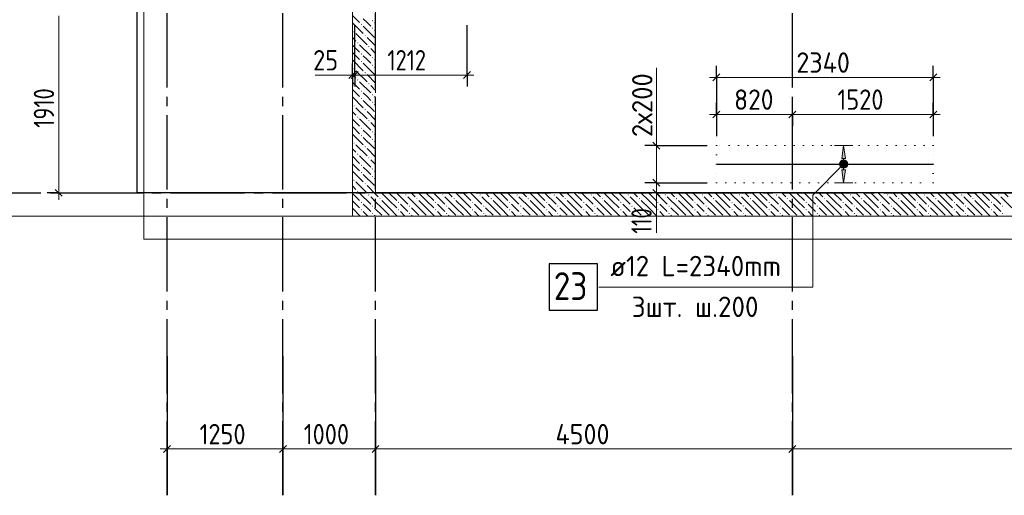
# Model space of a CAD drawing. Header units: millimetres. Extents: x 0 to 59400, y 0 to 42000.
# Tile 3 of 28: x 5472 to 16099, y 16519 to 21650. Entities that reach past the tile are written whole.
import ezdxf

# ---------------------------------------------------------------- set-up
doc = ezdxf.new("R2010")
doc.units = ezdxf.units.MM
for name, pattern in [('______2', [270, 200, -70]), ('______5', [1100, 800, -100, 100, -100]), ('______9', [100, 0, -100])]:
    doc.linetypes.add(name, pattern=pattern)
for name, color, linetype, lineweight in [('Standard', 7, 'Continuous', 25), ('ДОП Верх по Х', 7, 'Continuous', 18), ('ЖБ Перекрытие верхний уровень_1', 7, 'Continuous', 18), ('Позиционная метка номер позиции', 7, 'Continuous', 13), ('Примечания', 7, 'Continuous', 13), ('Размерная линия_ общее', 7, 'Continuous', 13)]:
    doc.layers.add(name, color=color, linetype=linetype, lineweight=lineweight)
doc.layers.add('ЖБ Стена верхний уровень', color=7, linetype='______2', lineweight=13, true_color=0x656565)
doc.layers.add('Оси', color=7, linetype='______5', lineweight=13, true_color=0x656565)
doc.styles.add('ISOCPEUR', font='txt')

msp = doc.modelspace()

# ---------------------------------------------------------------- hatches: boundary and pattern name
at = {"layer": 'ДОП Верх по Х', "linetype": 'Continuous', "lineweight": 13, "transparency": 33554687}
msp.add_hatch(color=7, dxfattribs=at).paths.add_polyline_path([(14385, 20152), (14365, 20292), (14345, 20152)])
msp.add_hatch(color=7, dxfattribs=at).paths.add_polyline_path([(14385, 20032), (14365, 19892), (14345, 20032)], flags=16)
at = {"layer": 'ЖБ Стена верхний уровень', "linetype": 'Continuous', "lineweight": 18, "transparency": 33554687}
for points in [[(9154, 21600), (9161, 21606), (9167, 21600), (9161, 21593)], [(9274, 21640), (9281, 21646), (9287, 21640), (9281, 21633)], [(9074, 21520), (9081, 21526), (9087, 21520), (9081, 21513)], [(9194, 21480), (9201, 21486), (9207, 21480), (9201, 21473)], [(9274, 21560), (9281, 21566), (9287, 21560), (9281, 21553)], [(9114, 21400), (9121, 21406), (9127, 21400), (9121, 21393)], [(9234, 21360), (9241, 21366), (9247, 21360), (9241, 21353)], [(9154, 21280), (9161, 21286), (9167, 21280), (9161, 21273)], [(9154, 21200), (9161, 21206), (9167, 21200), (9161, 21193)], [(9274, 21240), (9281, 21246), (9287, 21240), (9281, 21233)], [(9274, 21160), (9281, 21166), (9287, 21160), (9281, 21153)], [(9074, 21120), (9081, 21126), (9087, 21120), (9081, 21113)], [(9194, 21080), (9201, 21086), (9207, 21080), (9201, 21073)], [(9114, 21000), (9121, 21006), (9127, 21000), (9121, 20993)], [(9234, 20960), (9241, 20966), (9247, 20960), (9241, 20953)], [(9154, 20880), (9161, 20886), (9167, 20880), (9161, 20873)], [(9274, 20840), (9281, 20846), (9287, 20840), (9281, 20833)], [(9074, 20720), (9081, 20726), (9087, 20720), (9081, 20713)], [(9154, 20800), (9161, 20806), (9167, 20800), (9161, 20793)], [(9274, 20760), (9281, 20766), (9287, 20760), (9281, 20753)], [(9194, 20680), (9201, 20686), (9207, 20680), (9201, 20673)], [(9114, 20600), (9121, 20606), (9127, 20600), (9121, 20593)], [(9234, 20560), (9241, 20566), (9247, 20560), (9241, 20553)], [(9154, 20480), (9161, 20486), (9167, 20480), (9161, 20473)], [(9154, 20400), (9161, 20406), (9167, 20400), (9161, 20393)], [(9274, 20440), (9281, 20446), (9287, 20440), (9281, 20433)], [(9074, 20320), (9081, 20326), (9087, 20320), (9081, 20313)], [(9274, 20360), (9281, 20366), (9287, 20360), (9281, 20353)], [(9114, 20200), (9121, 20206), (9127, 20200), (9121, 20193)], [(9194, 20280), (9201, 20286), (9207, 20280), (9201, 20273)], [(9154, 20080), (9161, 20086), (9167, 20080), (9161, 20073)], [(9234, 20160), (9241, 20166), (9247, 20160), (9241, 20153)], [(9154, 20000), (9161, 20006), (9167, 20000), (9161, 19993)], [(9274, 20040), (9281, 20046), (9287, 20040), (9281, 20033)], [(9074, 19920), (9081, 19926), (9087, 19920), (9081, 19913)], [(9194, 19880), (9201, 19886), (9207, 19880), (9201, 19873)], [(9274, 19960), (9281, 19966), (9287, 19960), (9281, 19953)], [(9114, 19800), (9121, 19806), (9127, 19800), (9121, 19793)], [(9154, 19680), (9161, 19686), (9167, 19680), (9161, 19673)], [(9234, 19760), (9241, 19766), (9247, 19760), (9241, 19753)], [(9354, 19720), (9361, 19726), (9367, 19720), (9361, 19713)], [(9554, 19680), (9561, 19686), (9567, 19680), (9561, 19673)], [(9634, 19760), (9641, 19766), (9647, 19760), (9641, 19753)], [(9754, 19720), (9761, 19726), (9767, 19720), (9761, 19713)], [(9954, 19680), (9961, 19686), (9967, 19680), (9961, 19673)], [(10034, 19760), (10041, 19766), (10047, 19760), (10041, 19753)], [(10154, 19720), (10161, 19726), (10167, 19720), (10161, 19713)], [(10354, 19680), (10361, 19686), (10367, 19680), (10361, 19673)], [(10434, 19760), (10441, 19766), (10447, 19760), (10441, 19753)], [(10554, 19720), (10561, 19726), (10567, 19720), (10561, 19713)], [(10754, 19680), (10761, 19686), (10767, 19680), (10761, 19673)], [(10834, 19760), (10841, 19766), (10847, 19760), (10841, 19753)], [(10954, 19720), (10961, 19726), (10967, 19720), (10961, 19713)], [(11154, 19680), (11161, 19686), (11167, 19680), (11161, 19673)], [(11234, 19760), (11241, 19766), (11247, 19760), (11241, 19753)], [(11354, 19720), (11361, 19726), (11367, 19720), (11361, 19713)], [(11554, 19680), (11561, 19686), (11567, 19680), (11561, 19673)], [(11634, 19760), (11641, 19766), (11647, 19760), (11641, 19753)], [(11754, 19720), (11761, 19726), (11767, 19720), (11761, 19713)], [(11954, 19680), (11961, 19686), (11967, 19680), (11961, 19673)], [(12034, 19760), (12041, 19766), (12047, 19760), (12041, 19753)], [(12154, 19720), (12161, 19726), (12167, 19720), (12161, 19713)], [(12354, 19680), (12361, 19686), (12367, 19680), (12361, 19673)], [(12434, 19760), (12441, 19766), (12447, 19760), (12441, 19753)], [(12554, 19720), (12561, 19726), (12567, 19720), (12561, 19713)], [(12754, 19680), (12761, 19686), (12767, 19680), (12761, 19673)], [(12834, 19760), (12841, 19766), (12847, 19760), (12841, 19753)], [(12954, 19720), (12961, 19726), (12967, 19720), (12961, 19713)], [(13154, 19680), (13161, 19686), (13167, 19680), (13161, 19673)], [(13234, 19760), (13241, 19766), (13247, 19760), (13241, 19753)], [(13354, 19720), (13361, 19726), (13367, 19720), (13361, 19713)], [(13554, 19680), (13561, 19686), (13567, 19680), (13561, 19673)], [(13634, 19760), (13641, 19766), (13647, 19760), (13641, 19753)], [(13754, 19720), (13761, 19726), (13767, 19720), (13761, 19713)], [(13954, 19680), (13961, 19686), (13967, 19680), (13961, 19673)], [(14034, 19760), (14041, 19766), (14047, 19760), (14041, 19753)], [(14154, 19720), (14161, 19726), (14167, 19720), (14161, 19713)], [(14354, 19680), (14361, 19686), (14367, 19680), (14361, 19673)], [(14434, 19760), (14441, 19766), (14447, 19760), (14441, 19753)], [(14554, 19720), (14561, 19726), (14567, 19720), (14561, 19713)], [(14754, 19680), (14761, 19686), (14767, 19680), (14761, 19673)], [(14834, 19760), (14841, 19766), (14847, 19760), (14841, 19753)], [(14954, 19720), (14961, 19726), (14967, 19720), (14961, 19713)], [(15154, 19680), (15161, 19686), (15167, 19680), (15161, 19673)], [(15234, 19760), (15241, 19766), (15247, 19760), (15241, 19753)], [(15354, 19720), (15361, 19726), (15367, 19720), (15361, 19713)], [(15554, 19680), (15561, 19686), (15567, 19680), (15561, 19673)], [(15634, 19760), (15641, 19766), (15647, 19760), (15641, 19753)], [(15754, 19720), (15761, 19726), (15767, 19720), (15761, 19713)], [(15954, 19680), (15961, 19686), (15967, 19680), (15961, 19673)], [(16034, 19760), (16041, 19766), (16047, 19760), (16041, 19753)], [(9154, 19600), (9161, 19606), (9167, 19600), (9161, 19593)], [(9274, 19640), (9281, 19646), (9287, 19640), (9281, 19633)], [(9274, 19560), (9281, 19566), (9287, 19560), (9281, 19553)], [(9554, 19600), (9561, 19606), (9567, 19600), (9561, 19593)], [(9674, 19640), (9681, 19646), (9687, 19640), (9681, 19633)], [(9674, 19560), (9681, 19566), (9687, 19560), (9681, 19553)], [(9954, 19600), (9961, 19606), (9967, 19600), (9961, 19593)], [(10074, 19640), (10081, 19646), (10087, 19640), (10081, 19633)], [(10074, 19560), (10081, 19566), (10087, 19560), (10081, 19553)], [(10354, 19600), (10361, 19606), (10367, 19600), (10361, 19593)], [(10474, 19640), (10481, 19646), (10487, 19640), (10481, 19633)], [(10474, 19560), (10481, 19566), (10487, 19560), (10481, 19553)], [(10754, 19600), (10761, 19606), (10767, 19600), (10761, 19593)], [(10874, 19640), (10881, 19646), (10887, 19640), (10881, 19633)], [(10874, 19560), (10881, 19566), (10887, 19560), (10881, 19553)], [(11154, 19600), (11161, 19606), (11167, 19600), (11161, 19593)], [(11274, 19640), (11281, 19646), (11287, 19640), (11281, 19633)], [(11274, 19560), (11281, 19566), (11287, 19560), (11281, 19553)], [(11554, 19600), (11561, 19606), (11567, 19600), (11561, 19593)], [(11674, 19640), (11681, 19646), (11687, 19640), (11681, 19633)], [(11674, 19560), (11681, 19566), (11687, 19560), (11681, 19553)], [(11954, 19600), (11961, 19606), (11967, 19600), (11961, 19593)], [(12074, 19640), (12081, 19646), (12087, 19640), (12081, 19633)], [(12074, 19560), (12081, 19566), (12087, 19560), (12081, 19553)], [(12354, 19600), (12361, 19606), (12367, 19600), (12361, 19593)], [(12474, 19640), (12481, 19646), (12487, 19640), (12481, 19633)], [(12474, 19560), (12481, 19566), (12487, 19560), (12481, 19553)], [(12754, 19600), (12761, 19606), (12767, 19600), (12761, 19593)], [(12874, 19640), (12881, 19646), (12887, 19640), (12881, 19633)], [(12874, 19560), (12881, 19566), (12887, 19560), (12881, 19553)], [(13154, 19600), (13161, 19606), (13167, 19600), (13161, 19593)], [(13274, 19640), (13281, 19646), (13287, 19640), (13281, 19633)], [(13274, 19560), (13281, 19566), (13287, 19560), (13281, 19553)], [(13554, 19600), (13561, 19606), (13567, 19600), (13561, 19593)], [(13674, 19640), (13681, 19646), (13687, 19640), (13681, 19633)], [(13674, 19560), (13681, 19566), (13687, 19560), (13681, 19553)], [(13954, 19600), (13961, 19606), (13967, 19600), (13961, 19593)], [(14074, 19640), (14081, 19646), (14087, 19640), (14081, 19633)], [(14074, 19560), (14081, 19566), (14087, 19560), (14081, 19553)], [(14354, 19600), (14361, 19606), (14367, 19600), (14361, 19593)], [(14474, 19640), (14481, 19646), (14487, 19640), (14481, 19633)], [(14474, 19560), (14481, 19566), (14487, 19560), (14481, 19553)], [(14754, 19600), (14761, 19606), (14767, 19600), (14761, 19593)], [(14874, 19640), (14881, 19646), (14887, 19640), (14881, 19633)], [(14874, 19560), (14881, 19566), (14887, 19560), (14881, 19553)], [(15154, 19600), (15161, 19606), (15167, 19600), (15161, 19593)], [(15274, 19640), (15281, 19646), (15287, 19640), (15281, 19633)], [(15274, 19560), (15281, 19566), (15287, 19560), (15281, 19553)], [(15554, 19600), (15561, 19606), (15567, 19600), (15561, 19593)], [(15674, 19640), (15681, 19646), (15687, 19640), (15681, 19633)], [(15674, 19560), (15681, 19566), (15687, 19560), (15681, 19553)], [(15954, 19600), (15961, 19606), (15967, 19600), (15961, 19593)], [(16074, 19640), (16081, 19646), (16087, 19640), (16081, 19633)], [(16074, 19560), (16081, 19566), (16087, 19560), (16081, 19553)]]:
    msp.add_hatch(color=7, dxfattribs=at).paths.add_polyline_path(points, flags=16)
at = {"layer": 'Позиционная метка номер позиции', "linetype": 'Continuous', "lineweight": 13, "transparency": 33554687}
for points in [[(14397, 20060), (14333, 20124), (14322, 20103)], [(14397, 20060), (14322, 20103), (14377, 20049)], [(14377, 20049), (14322, 20103), (14322, 20081)], [(14408, 20081), (14354, 20135), (14333, 20124)], [(14408, 20081), (14333, 20124), (14397, 20060)], [(14408, 20103), (14377, 20135), (14354, 20135)], [(14408, 20103), (14354, 20135), (14408, 20081)], [(14377, 20135), (14408, 20103), (14397, 20124)], [(14377, 20049), (14322, 20081), (14354, 20049)], [(14354, 20049), (14322, 20081), (14333, 20060)]]:
    msp.add_hatch(color=7, dxfattribs=at).paths.add_polyline_path(points)

# ---------------------------------------------------------------- linework, layer by layer
at = {"layer": 'Standard', "color": 7, "linetype": 'Continuous', "lineweight": 13, "transparency": 33554687}
for points in [[(59400, 42000), (0, 42000), (0, 19532), (59400, 19532), (59400, 42000)], [(6813, 19282), (55406, 19282), (55406, 38032), (6813, 38032), (6813, 19282)], [(6813, 19532), (55406, 19532), (55406, 38032), (6813, 38032), (6813, 19532)]]:
    msp.add_lwpolyline(points, dxfattribs=at)
at = {"layer": 'Standard', "color": 254, "linetype": 'Continuous', "lineweight": 25, "true_color": 0xc4c4ff, "transparency": 33554687}
msp.add_lwpolyline([(6738, 19786), (54972, 19786), (54972, 34792), (6738, 34792), (6738, 19786)], dxfattribs=at)
at = {"layer": 'ДОП Верх по Х', "color": 251, "linetype": 'Continuous', "lineweight": 13, "true_color": 0x494949, "transparency": 33554687}
for p, q in [((14365, 20292), (14265, 20292)), ((14365, 20292), (14345, 20152)), ((14385, 20152), (14365, 20292)), ((14365, 20292), (14465, 20292)), ((14365, 20292), (14365, 20292)), ((14345, 20152), (14385, 20152)), ((14365, 20032), (14365, 20152)), ((14365, 19892), (14345, 20032)), ((14345, 20032), (14385, 20032)), ((14385, 20032), (14365, 19892)), ((14365, 19892), (14265, 19892)), ((14365, 19892), (14465, 19892)), ((14365, 19892), (14365, 19892))]:
    msp.add_line(p, q, dxfattribs=at)
at = {"layer": 'ДОП Верх по Х', "color": 7, "linetype": 'Continuous', "lineweight": 25, "transparency": 33554687}
msp.add_line((12999, 20092), (15327, 20092), dxfattribs=at)
msp.add_lwpolyline([(11187, 18516), (11707, 18516), (11707, 19016), (11187, 19016), (11187, 18516)], dxfattribs=at)
at = {"layer": 'ЖБ Перекрытие верхний уровень_1', "color": 7, "linetype": 'Continuous', "lineweight": 18, "transparency": 33554687}
for p, q in [((9063, 26682), (9063, 19532)), ((9063, 19532), (22663, 19532))]:
    msp.add_line(p, q, dxfattribs=at)
at = {"layer": 'ЖБ Стена верхний уровень', "color": 251, "linetype": '______2', "lineweight": 13, "true_color": 0x656565, "transparency": 33554687}
for p, q in [((9313, 19782), (9313, 26932)), ((9063, 26682), (9063, 19532)), ((17124, 19782), (9313, 19782)), ((9063, 19532), (9313, 19532)), ((9313, 19532), (17124, 19532))]:
    msp.add_line(p, q, dxfattribs=at)
at = {"layer": 'ЖБ Стена верхний уровень', "color": 9, "linetype": 'Continuous', "lineweight": 18, "true_color": 0xc7c7c7, "transparency": 33554687}
for p, q in [((9063, 21697), (9141, 21620)), ((9063, 21617), (9181, 21500)), ((9221, 21620), (9181, 21660)), ((9181, 21580), (9301, 21460)), ((9261, 21580), (9221, 21620)), ((9301, 21620), (9313, 21607)), ((9101, 21500), (9221, 21380)), ((9301, 21540), (9313, 21527)), ((9101, 21420), (9063, 21457)), ((9063, 21377), (9141, 21300)), ((9141, 21380), (9261, 21260)), ((9221, 21460), (9313, 21367)), ((9063, 21297), (9141, 21220)), ((9221, 21220), (9181, 21260)), ((9313, 21287), (9261, 21340)), ((9063, 21217), (9181, 21100)), ((9181, 21180), (9301, 21060)), ((9261, 21180), (9221, 21220)), ((9301, 21220), (9313, 21207)), ((9101, 21020), (9063, 21057)), ((9101, 21100), (9221, 20980)), ((9221, 21060), (9313, 20967)), ((9301, 21140), (9313, 21127)), ((9063, 20977), (9141, 20900)), ((9141, 20980), (9261, 20860)), ((9313, 20887), (9261, 20940)), ((9063, 20897), (9141, 20820)), ((9221, 20820), (9181, 20860)), ((9063, 20817), (9181, 20700)), ((9181, 20780), (9301, 20660)), ((9261, 20780), (9221, 20820)), ((9301, 20820), (9313, 20807)), ((9301, 20740), (9313, 20727)), ((9101, 20620), (9063, 20657)), ((9101, 20700), (9221, 20580)), ((9221, 20660), (9313, 20567)), ((9063, 20577), (9141, 20500)), ((9141, 20580), (9261, 20460)), ((9313, 20487), (9261, 20540)), ((9063, 20497), (9141, 20420)), ((9063, 20417), (9181, 20300)), ((9221, 20420), (9181, 20460)), ((9261, 20380), (9221, 20420)), ((9301, 20420), (9313, 20407)), ((9101, 20300), (9221, 20180)), ((9181, 20380), (9301, 20260)), ((9301, 20340), (9313, 20327)), ((9101, 20220), (9063, 20257)), ((9221, 20260), (9313, 20167)), ((9063, 20177), (9141, 20100)), ((9063, 20097), (9141, 20020)), ((9141, 20180), (9261, 20060)), ((9313, 20087), (9261, 20140)), ((9063, 20017), (9181, 19900)), ((9221, 20020), (9181, 20060)), ((9181, 19980), (9301, 19860)), ((9261, 19980), (9221, 20020)), ((9301, 20020), (9313, 20007)), ((9101, 19900), (9221, 19780)), ((9301, 19940), (9313, 19927)), ((9101, 19820), (9063, 19857)), ((9063, 19777), (9141, 19700)), ((9141, 19780), (9261, 19660)), ((9221, 19860), (9313, 19767)), ((9313, 19767), (9341, 19740)), ((9461, 19700), (9378, 19782)), ((9461, 19780), (9541, 19700)), ((9541, 19780), (9661, 19660)), ((9618, 19782), (9621, 19780)), ((9698, 19782), (9741, 19740)), ((9861, 19700), (9778, 19782)), ((9861, 19780), (9941, 19700)), ((9941, 19780), (10061, 19660)), ((10018, 19782), (10021, 19780)), ((10098, 19782), (10141, 19740)), ((10261, 19700), (10178, 19782)), ((10261, 19780), (10341, 19700)), ((10341, 19780), (10461, 19660)), ((10418, 19782), (10421, 19780)), ((10498, 19782), (10541, 19740)), ((10661, 19700), (10578, 19782)), ((10661, 19780), (10741, 19700)), ((10741, 19780), (10861, 19660)), ((10818, 19782), (10821, 19780)), ((10898, 19782), (10941, 19740)), ((11061, 19700), (10978, 19782)), ((11061, 19780), (11141, 19700)), ((11141, 19780), (11261, 19660)), ((11218, 19782), (11221, 19780)), ((11298, 19782), (11341, 19740)), ((11461, 19700), (11378, 19782)), ((11461, 19780), (11541, 19700)), ((11541, 19780), (11661, 19660)), ((11618, 19782), (11621, 19780)), ((11698, 19782), (11741, 19740)), ((11861, 19700), (11778, 19782)), ((11861, 19780), (11941, 19700)), ((11941, 19780), (12061, 19660)), ((12018, 19782), (12021, 19780)), ((12098, 19782), (12141, 19740)), ((12261, 19700), (12178, 19782)), ((12261, 19780), (12341, 19700)), ((12341, 19780), (12461, 19660)), ((12418, 19782), (12421, 19780)), ((12498, 19782), (12541, 19740)), ((12661, 19700), (12578, 19782)), ((12661, 19780), (12741, 19700)), ((12741, 19780), (12861, 19660)), ((12818, 19782), (12821, 19780)), ((12898, 19782), (12941, 19740)), ((13061, 19700), (12978, 19782)), ((13061, 19780), (13141, 19700)), ((13141, 19780), (13261, 19660)), ((13218, 19782), (13221, 19780)), ((13298, 19782), (13341, 19740)), ((13461, 19700), (13378, 19782)), ((13461, 19780), (13541, 19700)), ((13541, 19780), (13661, 19660)), ((13618, 19782), (13621, 19780)), ((13698, 19782), (13741, 19740)), ((13861, 19700), (13778, 19782)), ((13861, 19780), (13941, 19700)), ((13941, 19780), (14061, 19660)), ((14018, 19782), (14021, 19780)), ((14098, 19782), (14141, 19740)), ((14261, 19700), (14178, 19782)), ((14261, 19780), (14341, 19700)), ((14341, 19780), (14461, 19660)), ((14418, 19782), (14421, 19780)), ((14498, 19782), (14541, 19740)), ((14661, 19700), (14578, 19782)), ((14661, 19780), (14741, 19700)), ((14741, 19780), (14861, 19660)), ((14818, 19782), (14821, 19780)), ((14898, 19782), (14941, 19740)), ((15061, 19700), (14978, 19782)), ((15061, 19780), (15141, 19700)), ((15141, 19780), (15261, 19660)), ((15218, 19782), (15221, 19780)), ((15298, 19782), (15341, 19740)), ((15461, 19700), (15378, 19782)), ((15461, 19780), (15541, 19700)), ((15541, 19780), (15661, 19660)), ((15618, 19782), (15621, 19780)), ((15698, 19782), (15741, 19740)), ((15861, 19700), (15778, 19782)), ((15861, 19780), (15941, 19700)), ((15941, 19780), (16061, 19660)), ((16018, 19782), (16021, 19780)), ((16098, 19782), (16141, 19740)), ((9063, 19697), (9141, 19620)), ((9313, 19687), (9261, 19740)), ((9381, 19620), (9313, 19687)), ((9381, 19700), (9461, 19620)), ((9461, 19700), (9541, 19620)), ((9781, 19620), (9661, 19740)), ((9781, 19700), (9861, 19620)), ((9861, 19700), (9941, 19620)), ((10181, 19620), (10061, 19740)), ((10181, 19700), (10261, 19620)), ((10261, 19700), (10341, 19620)), ((10581, 19620), (10461, 19740)), ((10581, 19700), (10661, 19620)), ((10661, 19700), (10741, 19620)), ((10981, 19620), (10861, 19740)), ((10981, 19700), (11061, 19620)), ((11061, 19700), (11141, 19620)), ((11381, 19620), (11261, 19740)), ((11381, 19700), (11461, 19620)), ((11461, 19700), (11541, 19620)), ((11781, 19620), (11661, 19740)), ((11781, 19700), (11861, 19620)), ((11861, 19700), (11941, 19620)), ((12181, 19620), (12061, 19740)), ((12181, 19700), (12261, 19620)), ((12261, 19700), (12341, 19620)), ((12581, 19620), (12461, 19740)), ((12581, 19700), (12661, 19620)), ((12661, 19700), (12741, 19620)), ((12981, 19620), (12861, 19740)), ((12981, 19700), (13061, 19620)), ((13061, 19700), (13141, 19620)), ((13381, 19620), (13261, 19740)), ((13381, 19700), (13461, 19620)), ((13461, 19700), (13541, 19620)), ((13781, 19620), (13661, 19740)), ((13781, 19700), (13861, 19620)), ((13861, 19700), (13941, 19620)), ((14181, 19620), (14061, 19740)), ((14181, 19700), (14261, 19620)), ((14261, 19700), (14341, 19620)), ((14581, 19620), (14461, 19740)), ((14581, 19700), (14661, 19620)), ((14661, 19700), (14741, 19620)), ((14981, 19620), (14861, 19740)), ((14981, 19700), (15061, 19620)), ((15061, 19700), (15141, 19620)), ((15381, 19620), (15261, 19740)), ((15381, 19700), (15461, 19620)), ((15461, 19700), (15541, 19620)), ((15781, 19620), (15661, 19740)), ((15781, 19700), (15861, 19620)), ((15861, 19700), (15941, 19620)), ((16181, 19620), (16061, 19740)), ((9063, 19617), (9148, 19532)), ((9221, 19620), (9181, 19660)), ((9181, 19580), (9228, 19532)), ((9261, 19580), (9221, 19620)), ((9301, 19620), (9313, 19607)), ((9313, 19607), (9381, 19540)), ((9381, 19620), (9461, 19540)), ((9461, 19620), (9548, 19532)), ((9621, 19620), (9581, 19660)), ((9581, 19580), (9628, 19532)), ((9661, 19580), (9621, 19620)), ((9701, 19620), (9781, 19540)), ((9781, 19620), (9861, 19540)), ((9861, 19620), (9948, 19532)), ((10021, 19620), (9981, 19660)), ((9981, 19580), (10028, 19532)), ((10061, 19580), (10021, 19620)), ((10101, 19620), (10181, 19540)), ((10181, 19620), (10261, 19540)), ((10261, 19620), (10348, 19532)), ((10421, 19620), (10381, 19660)), ((10381, 19580), (10428, 19532)), ((10461, 19580), (10421, 19620)), ((10501, 19620), (10581, 19540)), ((10581, 19620), (10661, 19540)), ((10661, 19620), (10748, 19532)), ((10821, 19620), (10781, 19660)), ((10781, 19580), (10828, 19532)), ((10861, 19580), (10821, 19620)), ((10901, 19620), (10981, 19540)), ((10981, 19620), (11061, 19540)), ((11061, 19620), (11148, 19532)), ((11221, 19620), (11181, 19660)), ((11181, 19580), (11228, 19532)), ((11261, 19580), (11221, 19620)), ((11301, 19620), (11381, 19540)), ((11381, 19620), (11461, 19540)), ((11461, 19620), (11548, 19532)), ((11621, 19620), (11581, 19660)), ((11581, 19580), (11628, 19532)), ((11661, 19580), (11621, 19620)), ((11701, 19620), (11781, 19540)), ((11781, 19620), (11861, 19540)), ((11861, 19620), (11948, 19532)), ((12021, 19620), (11981, 19660)), ((11981, 19580), (12028, 19532)), ((12061, 19580), (12021, 19620)), ((12101, 19620), (12181, 19540)), ((12181, 19620), (12261, 19540)), ((12261, 19620), (12348, 19532)), ((12421, 19620), (12381, 19660)), ((12381, 19580), (12428, 19532)), ((12461, 19580), (12421, 19620)), ((12501, 19620), (12581, 19540)), ((12581, 19620), (12661, 19540)), ((12661, 19620), (12748, 19532)), ((12821, 19620), (12781, 19660)), ((12781, 19580), (12828, 19532)), ((12861, 19580), (12821, 19620)), ((12901, 19620), (12981, 19540)), ((12981, 19620), (13061, 19540)), ((13061, 19620), (13148, 19532)), ((13221, 19620), (13181, 19660)), ((13181, 19580), (13228, 19532)), ((13261, 19580), (13221, 19620)), ((13301, 19620), (13381, 19540)), ((13381, 19620), (13461, 19540)), ((13461, 19620), (13548, 19532)), ((13621, 19620), (13581, 19660)), ((13581, 19580), (13628, 19532)), ((13661, 19580), (13621, 19620)), ((13701, 19620), (13781, 19540)), ((13781, 19620), (13861, 19540)), ((13861, 19620), (13948, 19532)), ((14021, 19620), (13981, 19660)), ((13981, 19580), (14028, 19532)), ((14061, 19580), (14021, 19620)), ((14101, 19620), (14181, 19540)), ((14181, 19620), (14261, 19540)), ((14261, 19620), (14348, 19532)), ((14421, 19620), (14381, 19660)), ((14381, 19580), (14428, 19532)), ((14461, 19580), (14421, 19620)), ((14501, 19620), (14581, 19540)), ((14581, 19620), (14661, 19540)), ((14661, 19620), (14748, 19532)), ((14821, 19620), (14781, 19660)), ((14781, 19580), (14828, 19532)), ((14861, 19580), (14821, 19620)), ((14901, 19620), (14981, 19540)), ((14981, 19620), (15061, 19540)), ((15061, 19620), (15148, 19532)), ((15221, 19620), (15181, 19660)), ((15181, 19580), (15228, 19532)), ((15261, 19580), (15221, 19620)), ((15301, 19620), (15381, 19540)), ((15381, 19620), (15461, 19540)), ((15461, 19620), (15548, 19532)), ((15621, 19620), (15581, 19660)), ((15581, 19580), (15628, 19532)), ((15661, 19580), (15621, 19620)), ((15701, 19620), (15781, 19540)), ((15781, 19620), (15861, 19540)), ((15861, 19620), (15948, 19532)), ((16021, 19620), (15981, 19660)), ((15981, 19580), (16028, 19532)), ((16061, 19580), (16021, 19620)), ((9301, 19540), (9308, 19532)), ((9701, 19540), (9708, 19532)), ((10101, 19540), (10108, 19532)), ((10501, 19540), (10508, 19532)), ((10901, 19540), (10908, 19532)), ((11301, 19540), (11308, 19532)), ((11701, 19540), (11708, 19532)), ((12101, 19540), (12108, 19532)), ((12501, 19540), (12508, 19532)), ((12901, 19540), (12908, 19532)), ((13301, 19540), (13308, 19532)), ((13701, 19540), (13708, 19532)), ((14101, 19540), (14108, 19532)), ((14501, 19540), (14508, 19532)), ((14901, 19540), (14908, 19532)), ((15301, 19540), (15308, 19532)), ((15701, 19540), (15708, 19532))]:
    msp.add_line(p, q, dxfattribs=at)
at = {"layer": 'Оси', "color": 8, "linetype": '______5', "lineweight": -3, "transparency": 33554687}
for p, q in [((7063, 16519), (7063, 38805)), ((8313, 16519), (8313, 38805)), ((9313, 16519), (9313, 38805)), ((13813, 16519), (13813, 38805)), ((3800, 19782), (49030, 19782))]:
    msp.add_line(p, q, dxfattribs=at)
at = {"layer": 'Оси', "color": 7, "linetype": 'Continuous', "lineweight": 25, "transparency": 33554687}
for p, q in [((7063, 18019), (7063, 16519)), ((8313, 18019), (8313, 16519)), ((9313, 18019), (9313, 16519)), ((13813, 18019), (13813, 16519))]:
    msp.add_line(p, q, dxfattribs=at)
at = {"layer": 'Позиционная метка номер позиции', "color": 251, "linetype": 'Continuous', "lineweight": 13, "true_color": 0x656565, "transparency": 33554687}
for p, q in [((9063, 21053), (8663, 21053)), ((12344, 20292), (12344, 21132)), ((12344, 19782), (12344, 19352))]:
    msp.add_line(p, q, dxfattribs=at)
at = {"layer": 'Позиционная метка номер позиции', "color": 7, "linetype": 'Continuous', "lineweight": 13, "transparency": 33554687}
for p, q in [((14333, 20124), (14333, 20124)), ((14397, 20124), (14397, 20124)), ((14333, 20060), (14333, 20060)), ((14397, 20060), (14397, 20060))]:
    msp.add_line(p, q, dxfattribs=at)
msp.add_lwpolyline([(14365, 20092), (14032, 19759), (14032, 18766), (11722, 18766)], dxfattribs=at)
msp.add_circle((14365, 20092), 45, dxfattribs=at)
at = {"layer": 'Примечания', "color": 7, "linetype": '______9', "lineweight": 13, "transparency": 33554687}
for p, q in [((12993, 20292), (12993, 19892)), ((15333, 20292), (12993, 20292)), ((15333, 19892), (15333, 20292)), ((12993, 19892), (15333, 19892))]:
    msp.add_line(p, q, dxfattribs=at)
at = {"layer": 'Размерная линия_ общее', "color": 251, "linetype": 'Continuous', "lineweight": 13, "true_color": 0x656565, "transparency": 33554687}
for p, q in [((5894, 21692), (5894, 19782)), ((9063, 21053), (8988, 21053)), ((9063, 21053), (9088, 21053)), ((9088, 21053), (10300, 21053)), ((10300, 21053), (10375, 21053)), ((12993, 21028), (12918, 21028)), ((12993, 21028), (15333, 21028)), ((15333, 21028), (15408, 21028)), ((12993, 20628), (12918, 20628)), ((12993, 20628), (13813, 20628)), ((13813, 20628), (15333, 20628)), ((15333, 20628), (15408, 20628)), ((12344, 20292), (12344, 20367)), ((12344, 19892), (12344, 19782)), ((5894, 19782), (5894, 19707)), ((12344, 19782), (12344, 19707))]:
    msp.add_line(p, q, dxfattribs=at)
at = {"layer": 'Размерная линия_ общее', "color": 251, "linetype": 'Continuous', "lineweight": -3, "true_color": 0x656565, "transparency": 33554687}
for p, q in [((10300, 21053), (10300, 21592)), ((9063, 21053), (9063, 21178)), ((9088, 21053), (9088, 21178)), ((10300, 21053), (10300, 21178)), ((12993, 21028), (12993, 21153)), ((15333, 21028), (15333, 21153)), ((9063, 21053), (9063, 20928)), ((9063, 21053), (9063, 21053)), ((9088, 21053), (9088, 20928)), ((10300, 21053), (10300, 20928)), ((12993, 21028), (12993, 20903)), ((12993, 21028), (12993, 20392)), ((15333, 21028), (15333, 20903)), ((15333, 21028), (15333, 20392)), ((12993, 20628), (12993, 20753)), ((13813, 20628), (13813, 20753)), ((15333, 20628), (15333, 20753)), ((12993, 20628), (12993, 20503)), ((12993, 20628), (12993, 20392)), ((13813, 20628), (13813, 20503)), ((13813, 20628), (13813, 20628)), ((15333, 20628), (15333, 20503)), ((15333, 20628), (15333, 20392)), ((12344, 20292), (12219, 20292)), ((12344, 20292), (12469, 20292)), ((12344, 20292), (12893, 20292)), ((12344, 19892), (12219, 19892)), ((12344, 19892), (12469, 19892)), ((12344, 19892), (12893, 19892)), ((5894, 19782), (5769, 19782)), ((5894, 19782), (6019, 19782)), ((5894, 19782), (6066, 19782)), ((12344, 19782), (12219, 19782)), ((12344, 19782), (12469, 19782)), ((12344, 19782), (13063, 19782))]:
    msp.add_line(p, q, dxfattribs=at)
at = {"layer": 'Размерная линия_ общее', "color": 251, "linetype": 'Continuous', "lineweight": 25, "true_color": 0x656565, "transparency": 33554687}
for p, q in [((9025, 21016), (9100, 21091)), ((9050, 21016), (9125, 21091)), ((10262, 21016), (10337, 21091)), ((12955, 20990), (13030, 21065)), ((15295, 20990), (15370, 21065)), ((12955, 20590), (13030, 20665)), ((13775, 20590), (13850, 20665)), ((15295, 20590), (15370, 20665)), ((12306, 20329), (12381, 20254)), ((12306, 19929), (12381, 19854)), ((5856, 19819), (5931, 19745)), ((12306, 19819), (12381, 19745))]:
    msp.add_line(p, q, dxfattribs=at)
at = {"layer": 'Размерная линия_ общее', "color": 253, "linetype": 'Continuous', "lineweight": -3, "true_color": 0xa0a0a0, "transparency": 33554687}
for p, q in [((7063, 17019), (7063, 17144)), ((8313, 17019), (8313, 17144)), ((9313, 17019), (9313, 17144)), ((13813, 17019), (13813, 17144)), ((7063, 17019), (7063, 16894)), ((7063, 17019), (7063, 16719)), ((8313, 17019), (8313, 16894)), ((8313, 17019), (8313, 16719)), ((9313, 17019), (9313, 16894)), ((9313, 17019), (9313, 17019)), ((13813, 17019), (13813, 16894)), ((13813, 17019), (13813, 16719))]:
    msp.add_line(p, q, dxfattribs=at)
at = {"layer": 'Размерная линия_ общее', "color": 7, "linetype": 'Continuous', "lineweight": 13, "transparency": 33554687}
for p, q in [((7063, 17019), (6988, 17019)), ((7063, 17019), (8313, 17019)), ((8313, 17019), (9313, 17019)), ((9313, 17019), (13813, 17019)), ((13813, 17019), (19813, 17019))]:
    msp.add_line(p, q, dxfattribs=at)
at = {"layer": 'Размерная линия_ общее', "color": 7, "linetype": 'Continuous', "lineweight": 25, "transparency": 33554687}
for p, q in [((7025, 16982), (7100, 17057)), ((8275, 16982), (8350, 17057)), ((9275, 16982), (9350, 17057)), ((13775, 16982), (13850, 17057))]:
    msp.add_line(p, q, dxfattribs=at)
at = {"layer": 'Размерная линия_ общее', "color": 251, "linetype": 'Continuous', "lineweight": -3, "true_color": 0x656565, "transparency": 33554687}
msp.add_lwpolyline([(9088, 21053), (9088, 21070), (9088, 21070), (9088, 21266), (9088, 21266), (9088, 21592)], dxfattribs=at)
at = {"layer": 'Размерная линия_ общее', "color": 251, "linetype": 'Continuous', "lineweight": 13, "true_color": 0x656565, "transparency": 33554687}
msp.add_lwpolyline([(12344, 20292), (12344, 20288), (12344, 20288), (12344, 19892)], dxfattribs=at)

# ---------------------------------------------------------------- texts
at = {"layer": 'ДОП Верх по Х', "color": 7, "linetype": 'Continuous', "lineweight": 13, "transparency": 33554687, "attachment_point": 7, "style": 'ISOCPEUR'}
for s, insert, char_height, width in [('\\W0.96;ø12 L=2340mm ', (11847, 18883), 220, 2172.61), ('\\W0.87;23', (11237, 18626), 300, 550.82), ('\\W0.97;3шт. ш.200 ', (12078, 18443), 220, 1712.32)]:
    msp.add_mtext(s, dxfattribs=dict(at, insert=insert, char_height=char_height, width=width))
at = {"layer": 'Размерная линия_ общее', "color": 251, "linetype": 'Continuous', "lineweight": 25, "true_color": 0x656565, "transparency": 33554687, "char_height": 220, "attachment_point": 7, "style": 'ISOCPEUR'}
for s, insert, width in [('\\W0.87;25', (8639, 21103), 403.92), ('\\W0.80;1212', (9441, 21103), 615.71), ('\\W0.93;2340', (13855, 21078), 740.39), ('\\W0.91;820', (13183, 20678), 561.99), ('\\W0.87;1520', (14298, 20678), 666.9)]:
    msp.add_mtext(s, dxfattribs=dict(at, insert=insert, width=width))
at = {"layer": 'Размерная линия_ общее', "color": 251, "linetype": 'Continuous', "lineweight": 25, "true_color": 0x656565, "transparency": 33554687, "char_height": 220, "attachment_point": 7, "rotation": 90, "style": 'ISOCPEUR'}
for s, insert, width in [('\\W0.95;2х200', (12302, 20384), 873.37), ('\\W0.80;1910', (5844, 20484), 615.72), ('\\W0.74;110', (12294, 19342), 455.16)]:
    msp.add_mtext(s, dxfattribs=dict(at, insert=insert, width=width))
at = {"layer": 'Размерная линия_ общее', "color": 7, "linetype": 'Continuous', "lineweight": 25, "transparency": 33554687, "char_height": 220, "attachment_point": 7, "style": 'ISOCPEUR'}
for s, insert, width in [('\\W0.87;1250', (7413, 17069), 666.92), ('\\W0.87;1000', (8538, 17069), 666.9), ('\\W0.93;4500', (11255, 17069), 740.39)]:
    msp.add_mtext(s, dxfattribs=dict(at, insert=insert, width=width))

doc.saveas('drawing.dxf')
